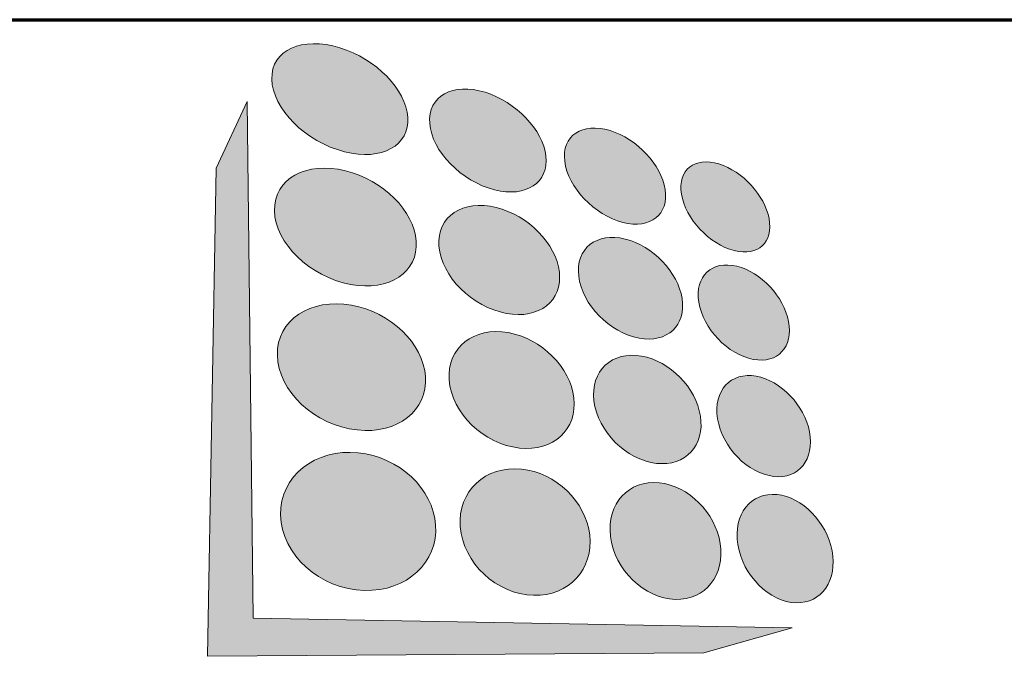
# Model space of a CAD drawing. Header units: millimetres. Extents: x 0 to 2100, y 0 to 1485.
# Tile 81 of 247: x 1120 to 1323, y 333 to 464. Entities that reach past the tile are written whole.
import ezdxf
from ezdxf.enums import TextEntityAlignment as Align

# ---------------------------------------------------------------- set-up
doc = ezdxf.new("R2010")
doc.units = ezdxf.units.MM
doc.header["$LTSCALE"] = 5
doc.layers.get('0').update_dxf_attribs({"lineweight": 25})
for name, color, linetype, lineweight in [('Ebene 1', 7, 'Continuous', 25), ('Schraffur (ISO)', 7, 'Continuous', 18), ('Titel (ISO)', 7, 'Continuous', 50)]:
    doc.layers.add(name, color=color, linetype=linetype, lineweight=lineweight)
doc.styles.add('Notiztext (DIN)', font='isocpeur.ttf')
doc.styles.add('Textstil13', font='isocpeur.ttf')
doc.styles.add('Textstil14', font='isocpeur.ttf')
doc.styles.add('Textstil19', font='isocpeur.ttf')

# ---------------------------------------------------------------- blocks, each defined once
blk = doc.blocks.new('Schriftfelder LEDitgo')
at = {"layer": 'Schraffur (ISO)', "true_color": 0x006cdb}
h = blk.add_hatch(color=152, dxfattribs=at)
edge = h.paths.add_edge_path()
edge.add_spline(control_points=[(169.266, 178.631), (169.346, 177.468), (168.201, 176.814), (166.654, 177.206)], knot_values=[1, 1, 1, 1, 2, 2, 2, 2], degree=3, periodic=0)
edge.add_spline(control_points=[(166.654, 177.206), (165.046, 177.614), (163.673, 178.975), (163.648, 180.207)], knot_values=[2, 2, 2, 2, 3, 3, 3, 3], degree=3, periodic=0)
edge.add_spline(control_points=[(163.648, 180.207), (163.623, 181.413), (164.907, 181.973), (166.46, 181.498)], knot_values=[3, 3, 3, 3, 4, 4, 4, 4], degree=3, periodic=0)
edge.add_spline(control_points=[(166.46, 181.498), (167.954, 181.04), (169.188, 179.772), (169.266, 178.631)], knot_values=[0, 0, 0, 0, 1, 1, 1, 1], degree=3, periodic=0)
h = blk.add_hatch(color=152, dxfattribs=at)
edge = h.paths.add_edge_path()
edge.add_spline(control_points=[(174.967, 177.032), (175.093, 175.939), (174.162, 175.301), (172.843, 175.636)], knot_values=[1, 1, 1, 1, 2, 2, 2, 2], degree=3, periodic=0)
edge.add_spline(control_points=[(172.843, 175.636), (171.475, 175.983), (170.256, 177.226), (170.169, 178.378)], knot_values=[2, 2, 2, 2, 3, 3, 3, 3], degree=3, periodic=0)
edge.add_spline(control_points=[(170.169, 178.378), (170.083, 179.508), (171.127, 180.068), (172.454, 179.661)], knot_values=[3, 3, 3, 3, 4, 4, 4, 4], degree=3, periodic=0)
edge.add_spline(control_points=[(172.454, 179.661), (173.737, 179.268), (174.843, 178.104), (174.967, 177.032)], knot_values=[0, 0, 0, 0, 1, 1, 1, 1], degree=3, periodic=0)
at = {"layer": 'Schraffur (ISO)', "true_color": 0x666666}
blk.add_hatch(color=251, dxfattribs=at).paths.add_polyline_path([(162.633, 179.279), (161.347, 176.529), (160.99, 156.385), (181.491, 156.527), (185.134, 157.563), (162.883, 157.956)])
at = {"layer": 'Schraffur (ISO)', "true_color": 0x006cdb}
h = blk.add_hatch(color=152, dxfattribs=at)
edge = h.paths.add_edge_path()
edge.add_spline(control_points=[(179.889, 175.651), (180.049, 174.622), (179.285, 174.002), (178.147, 174.291)], knot_values=[1, 1, 1, 1, 2, 2, 2, 2], degree=3, periodic=0)
edge.add_spline(control_points=[(178.147, 174.291), (176.969, 174.59), (175.875, 175.732), (175.743, 176.814)], knot_values=[2, 2, 2, 2, 3, 3, 3, 3], degree=3, periodic=0)
edge.add_spline(control_points=[(175.743, 176.814), (175.613, 177.878), (176.469, 178.431), (177.618, 178.079)], knot_values=[3, 3, 3, 3, 4, 4, 4, 4], degree=3, periodic=0)
edge.add_spline(control_points=[(177.618, 178.079), (178.731, 177.739), (179.732, 176.663), (179.889, 175.651)], knot_values=[0, 0, 0, 0, 1, 1, 1, 1], degree=3, periodic=0)
h = blk.add_hatch(color=152, dxfattribs=at)
edge = h.paths.add_edge_path()
edge.add_spline(control_points=[(184.181, 174.447), (184.365, 173.475), (183.734, 172.874), (182.742, 173.125)], knot_values=[1, 1, 1, 1, 2, 2, 2, 2], degree=3, periodic=0)
edge.add_spline(control_points=[(182.742, 173.125), (181.717, 173.385), (180.727, 174.442), (180.563, 175.462)], knot_values=[2, 2, 2, 2, 3, 3, 3, 3], degree=3, periodic=0)
edge.add_spline(control_points=[(180.563, 175.462), (180.401, 176.465), (181.109, 177.01), (182.113, 176.702)], knot_values=[3, 3, 3, 3, 4, 4, 4, 4], degree=3, periodic=0)
edge.add_spline(control_points=[(182.113, 176.702), (183.086, 176.404), (183.999, 175.404), (184.181, 174.447)], knot_values=[0, 0, 0, 0, 1, 1, 1, 1], degree=3, periodic=0)
at = {"layer": 'Schraffur (ISO)', "true_color": 0xffa901}
h = blk.add_hatch(color=40, dxfattribs=at)
edge = h.paths.add_edge_path()
edge.add_spline(control_points=[(169.615, 173.515), (169.702, 172.246), (168.513, 171.432), (166.901, 171.732)], knot_values=[1, 1, 1, 1, 2, 2, 2, 2], degree=3, periodic=0)
edge.add_spline(control_points=[(166.901, 171.732), (165.222, 172.045), (163.785, 173.427), (163.758, 174.779)], knot_values=[2, 2, 2, 2, 3, 3, 3, 3], degree=3, periodic=0)
edge.add_spline(control_points=[(163.758, 174.779), (163.731, 176.101), (165.07, 176.819), (166.689, 176.424)], knot_values=[3, 3, 3, 3, 4, 4, 4, 4], degree=3, periodic=0)
edge.add_spline(control_points=[(166.689, 176.424), (168.245, 176.045), (169.53, 174.759), (169.615, 173.515)], knot_values=[0, 0, 0, 0, 1, 1, 1, 1], degree=3, periodic=0)
h = blk.add_hatch(color=40, dxfattribs=at)
edge = h.paths.add_edge_path()
edge.add_spline(control_points=[(175.522, 172.242), (175.658, 171.059), (174.701, 170.281), (173.336, 170.535)], knot_values=[1, 1, 1, 1, 2, 2, 2, 2], degree=3, periodic=0)
edge.add_spline(control_points=[(173.336, 170.535), (171.918, 170.799), (170.649, 172.058), (170.553, 173.313)], knot_values=[2, 2, 2, 2, 3, 3, 3, 3], degree=3, periodic=0)
edge.add_spline(control_points=[(170.553, 173.313), (170.46, 174.543), (171.539, 175.241), (172.913, 174.905)], knot_values=[3, 3, 3, 3, 4, 4, 4, 4], degree=3, periodic=0)
edge.add_spline(control_points=[(172.913, 174.905), (174.24, 174.582), (175.387, 173.402), (175.522, 172.242)], knot_values=[0, 0, 0, 0, 1, 1, 1, 1], degree=3, periodic=0)
at = {"layer": 'Schraffur (ISO)', "true_color": 0x006cdb}
h = blk.add_hatch(color=152, dxfattribs=at)
edge = h.paths.add_edge_path()
edge.add_spline(control_points=[(180.59, 171.149), (180.762, 170.04), (179.984, 169.298), (178.812, 169.516)], knot_values=[1, 1, 1, 1, 2, 2, 2, 2], degree=3, periodic=0)
edge.add_spline(control_points=[(178.812, 169.516), (177.599, 169.742), (176.465, 170.897), (176.322, 172.069)], knot_values=[2, 2, 2, 2, 3, 3, 3, 3], degree=3, periodic=0)
edge.add_spline(control_points=[(176.322, 172.069), (176.182, 173.219), (177.059, 173.894), (178.242, 173.605)], knot_values=[3, 3, 3, 3, 4, 4, 4, 4], degree=3, periodic=0)
edge.add_spline(control_points=[(178.242, 173.605), (179.386, 173.326), (180.42, 172.237), (180.59, 171.149)], knot_values=[0, 0, 0, 0, 1, 1, 1, 1], degree=3, periodic=0)
h = blk.add_hatch(color=152, dxfattribs=at)
edge = h.paths.add_edge_path()
edge.add_spline(control_points=[(184.987, 170.2), (185.185, 169.158), (184.547, 168.449), (183.531, 168.638)], knot_values=[1, 1, 1, 1, 2, 2, 2, 2], degree=3, periodic=0)
edge.add_spline(control_points=[(183.531, 168.638), (182.481, 168.833), (181.458, 169.901), (181.282, 171)], knot_values=[2, 2, 2, 2, 3, 3, 3, 3], degree=3, periodic=0)
edge.add_spline(control_points=[(181.282, 171), (181.108, 172.079), (181.827, 172.731), (182.855, 172.48)], knot_values=[3, 3, 3, 3, 4, 4, 4, 4], degree=3, periodic=0)
edge.add_spline(control_points=[(182.855, 172.48), (183.852, 172.236), (184.792, 171.226), (184.987, 170.2)], knot_values=[0, 0, 0, 0, 1, 1, 1, 1], degree=3, periodic=0)
at = {"layer": 'Schraffur (ISO)', "true_color": 0xffa901}
h = blk.add_hatch(color=40, dxfattribs=at)
edge = h.paths.add_edge_path()
edge.add_spline(control_points=[(169.997, 167.928), (170.091, 166.54), (168.857, 165.537), (167.174, 165.725)], knot_values=[1, 1, 1, 1, 2, 2, 2, 2], degree=3, periodic=0)
edge.add_spline(control_points=[(167.174, 165.725), (165.416, 165.921), (163.909, 167.32), (163.879, 168.811)], knot_values=[2, 2, 2, 2, 3, 3, 3, 3], degree=3, periodic=0)
edge.add_spline(control_points=[(163.879, 168.811), (163.849, 170.266), (165.25, 171.173), (166.94, 170.876)], knot_values=[3, 3, 3, 3, 4, 4, 4, 4], degree=3, periodic=0)
edge.add_spline(control_points=[(166.94, 170.876), (168.563, 170.592), (169.904, 169.288), (169.997, 167.928)], knot_values=[0, 0, 0, 0, 1, 1, 1, 1], degree=3, periodic=0)
at = {"layer": 'Schraffur (ISO)', "true_color": 0x006cdb}
h = blk.add_hatch(color=152, dxfattribs=at)
edge = h.paths.add_edge_path()
edge.add_spline(control_points=[(176.123, 167.046), (176.272, 165.759), (175.287, 164.821), (173.872, 164.979)], knot_values=[1, 1, 1, 1, 2, 2, 2, 2], degree=3, periodic=0)
edge.add_spline(control_points=[(173.872, 164.979), (172.4, 165.142), (171.077, 166.415), (170.973, 167.788)], knot_values=[2, 2, 2, 2, 3, 3, 3, 3], degree=3, periodic=0)
edge.add_spline(control_points=[(170.973, 167.788), (170.871, 169.132), (171.987, 169.991), (173.413, 169.741)], knot_values=[3, 3, 3, 3, 4, 4, 4, 4], degree=3, periodic=0)
edge.add_spline(control_points=[(173.413, 169.741), (174.785, 169.5), (175.977, 168.307), (176.123, 167.046)], knot_values=[0, 0, 0, 0, 1, 1, 1, 1], degree=3, periodic=0)
at = {"layer": 'Schraffur (ISO)', "true_color": 0xffa901}
h = blk.add_hatch(color=40, dxfattribs=at)
edge = h.paths.add_edge_path()
edge.add_spline(control_points=[(181.346, 166.293), (181.532, 165.095), (180.739, 164.213), (179.533, 164.348)], knot_values=[1, 1, 1, 1, 2, 2, 2, 2], degree=3, periodic=0)
edge.add_spline(control_points=[(179.533, 164.348), (178.282, 164.487), (177.106, 165.654), (176.95, 166.927)], knot_values=[2, 2, 2, 2, 3, 3, 3, 3], degree=3, periodic=0)
edge.add_spline(control_points=[(176.95, 166.927), (176.798, 168.174), (177.697, 168.989), (178.915, 168.774)], knot_values=[3, 3, 3, 3, 4, 4, 4, 4], degree=3, periodic=0)
edge.add_spline(control_points=[(178.915, 168.774), (180.092, 168.568), (181.163, 167.469), (181.346, 166.293)], knot_values=[0, 0, 0, 0, 1, 1, 1, 1], degree=3, periodic=0)
at = {"layer": 'Schraffur (ISO)', "true_color": 0x006cdb}
h = blk.add_hatch(color=152, dxfattribs=at)
edge = h.paths.add_edge_path()
edge.add_spline(control_points=[(185.851, 165.643), (186.064, 164.523), (185.421, 163.692), (184.381, 163.808)], knot_values=[1, 1, 1, 1, 2, 2, 2, 2], degree=3, periodic=0)
edge.add_spline(control_points=[(184.381, 163.808), (183.304, 163.927), (182.247, 165.005), (182.056, 166.19)], knot_values=[2, 2, 2, 2, 3, 3, 3, 3], degree=3, periodic=0)
edge.add_spline(control_points=[(182.056, 166.19), (181.868, 167.354), (182.599, 168.128), (183.653, 167.944)], knot_values=[3, 3, 3, 3, 4, 4, 4, 4], degree=3, periodic=0)
edge.add_spline(control_points=[(183.653, 167.944), (184.673, 167.764), (185.642, 166.745), (185.851, 165.643)], knot_values=[0, 0, 0, 0, 1, 1, 1, 1], degree=3, periodic=0)
h = blk.add_hatch(color=152, dxfattribs=at)
edge = h.paths.add_edge_path()
edge.add_spline(control_points=[(170.415, 161.803), (170.52, 160.276), (169.234, 159.051), (167.473, 159.102)], knot_values=[1, 1, 1, 1, 2, 2, 2, 2], degree=3, periodic=0)
edge.add_spline(control_points=[(167.473, 159.102), (165.631, 159.154), (164.045, 160.567), (164.012, 162.219)], knot_values=[2, 2, 2, 2, 3, 3, 3, 3], degree=3, periodic=0)
edge.add_spline(control_points=[(164.012, 162.219), (163.979, 163.83), (165.447, 164.959), (167.216, 164.783)], knot_values=[3, 3, 3, 3, 4, 4, 4, 4], degree=3, periodic=0)
edge.add_spline(control_points=[(167.216, 164.783), (168.911, 164.613), (170.313, 163.296), (170.415, 161.803)], knot_values=[0, 0, 0, 0, 1, 1, 1, 1], degree=3, periodic=0)
at = {"layer": 'Schraffur (ISO)', "true_color": 0xffa901}
h = blk.add_hatch(color=40, dxfattribs=at)
edge = h.paths.add_edge_path()
edge.add_spline(control_points=[(176.777, 161.39), (176.939, 159.987), (175.927, 158.86), (174.458, 158.902)], knot_values=[1, 1, 1, 1, 2, 2, 2, 2], degree=3, periodic=0)
edge.add_spline(control_points=[(174.458, 158.902), (172.929, 158.946), (171.546, 160.229), (171.432, 161.737)], knot_values=[2, 2, 2, 2, 3, 3, 3, 3], degree=3, periodic=0)
edge.add_spline(control_points=[(171.432, 161.737), (171.32, 163.212), (172.476, 164.258), (173.956, 164.111)], knot_values=[3, 3, 3, 3, 4, 4, 4, 4], degree=3, periodic=0)
edge.add_spline(control_points=[(173.956, 164.111), (175.379, 163.969), (176.618, 162.765), (176.777, 161.39)], knot_values=[0, 0, 0, 0, 1, 1, 1, 1], degree=3, periodic=0)
h = blk.add_hatch(color=40, dxfattribs=at)
edge = h.paths.add_edge_path()
edge.add_spline(control_points=[(182.163, 161.04), (182.365, 159.742), (181.558, 158.699), (180.316, 158.735)], knot_values=[1, 1, 1, 1, 2, 2, 2, 2], degree=3, periodic=0)
edge.add_spline(control_points=[(180.316, 158.735), (179.025, 158.771), (177.802, 159.948), (177.633, 161.334)], knot_values=[2, 2, 2, 2, 3, 3, 3, 3], degree=3, periodic=0)
edge.add_spline(control_points=[(177.633, 161.334), (177.467, 162.693), (178.389, 163.668), (179.645, 163.544)], knot_values=[3, 3, 3, 3, 4, 4, 4, 4], degree=3, periodic=0)
edge.add_spline(control_points=[(179.645, 163.544), (180.857, 163.423), (181.965, 162.314), (182.163, 161.04)], knot_values=[0, 0, 0, 0, 1, 1, 1, 1], degree=3, periodic=0)
at = {"layer": 'Schraffur (ISO)', "true_color": 0x006cdb}
h = blk.add_hatch(color=152, dxfattribs=at)
edge = h.paths.add_edge_path()
edge.add_spline(control_points=[(186.782, 160.741), (187.01, 159.533), (186.362, 158.562), (185.298, 158.593)], knot_values=[1, 1, 1, 1, 2, 2, 2, 2], degree=3, periodic=0)
edge.add_spline(control_points=[(185.298, 158.593), (184.194, 158.624), (183.1, 159.709), (182.894, 160.993)], knot_values=[2, 2, 2, 2, 3, 3, 3, 3], degree=3, periodic=0)
edge.add_spline(control_points=[(182.894, 160.993), (182.69, 162.253), (183.432, 163.166), (184.512, 163.058)], knot_values=[3, 3, 3, 3, 4, 4, 4, 4], degree=3, periodic=0)
edge.add_spline(control_points=[(184.512, 163.058), (185.556, 162.954), (186.556, 161.926), (186.782, 160.741)], knot_values=[0, 0, 0, 0, 1, 1, 1, 1], degree=3, periodic=0)
at = {"lineweight": 70}
blk.add_line((149.283, 182.656), (339.283, 182.656), dxfattribs=at)
at = {"layer": 'Ebene 1', "color": 7, "linetype": 'Continuous', "lineweight": 5}
for p, q in [((162.633, 179.279), (161.347, 176.529)), ((162.883, 157.956), (162.633, 179.279)), ((161.347, 176.529), (160.99, 156.385)), ((185.134, 157.563), (162.883, 157.956)), ((181.491, 156.527), (185.134, 157.563)), ((160.99, 156.385), (181.491, 156.527))]:
    blk.add_line(p, q, dxfattribs=at)
for points in [[(163.648, 180.207), (163.623, 181.413), (164.907, 181.973), (166.46, 181.498)], [(166.46, 181.498), (167.954, 181.04), (169.188, 179.772), (169.266, 178.631)], [(166.654, 177.206), (165.046, 177.614), (163.673, 178.975), (163.648, 180.207)], [(170.169, 178.378), (170.083, 179.508), (171.127, 180.068), (172.454, 179.661)], [(172.454, 179.661), (173.737, 179.268), (174.843, 178.104), (174.967, 177.032)], [(169.266, 178.631), (169.346, 177.468), (168.201, 176.814), (166.654, 177.206)], [(172.843, 175.636), (171.475, 175.983), (170.256, 177.226), (170.169, 178.378)], [(175.743, 176.814), (175.613, 177.878), (176.469, 178.431), (177.618, 178.079)], [(177.618, 178.079), (178.731, 177.739), (179.732, 176.663), (179.889, 175.651)], [(174.967, 177.032), (175.093, 175.939), (174.162, 175.301), (172.843, 175.636)], [(180.563, 175.462), (180.401, 176.465), (181.109, 177.01), (182.113, 176.702)], [(163.758, 174.779), (163.731, 176.101), (165.07, 176.819), (166.689, 176.424)], [(178.147, 174.291), (176.969, 174.59), (175.875, 175.732), (175.743, 176.814)], [(182.113, 176.702), (183.086, 176.404), (183.999, 175.404), (184.181, 174.447)], [(166.689, 176.424), (168.245, 176.045), (169.53, 174.759), (169.615, 173.515)], [(179.889, 175.651), (180.049, 174.622), (179.285, 174.002), (178.147, 174.291)], [(170.553, 173.313), (170.46, 174.543), (171.539, 175.241), (172.913, 174.905)], [(182.742, 173.125), (181.717, 173.385), (180.727, 174.442), (180.563, 175.462)], [(172.913, 174.905), (174.24, 174.582), (175.387, 173.402), (175.522, 172.242)], [(166.901, 171.732), (165.222, 172.045), (163.785, 173.427), (163.758, 174.779)], [(184.181, 174.447), (184.365, 173.475), (183.734, 172.874), (182.742, 173.125)], [(176.322, 172.069), (176.182, 173.219), (177.059, 173.894), (178.242, 173.605)], [(178.242, 173.605), (179.386, 173.326), (180.42, 172.237), (180.59, 171.149)], [(169.615, 173.515), (169.702, 172.246), (168.513, 171.432), (166.901, 171.732)], [(173.336, 170.535), (171.918, 170.799), (170.649, 172.058), (170.553, 173.313)], [(181.282, 171), (181.108, 172.079), (181.827, 172.731), (182.855, 172.48)], [(182.855, 172.48), (183.852, 172.236), (184.792, 171.226), (184.987, 170.2)], [(175.522, 172.242), (175.658, 171.059), (174.701, 170.281), (173.336, 170.535)], [(178.812, 169.516), (177.599, 169.742), (176.465, 170.897), (176.322, 172.069)], [(163.879, 168.811), (163.849, 170.266), (165.25, 171.173), (166.94, 170.876)], [(166.94, 170.876), (168.563, 170.592), (169.904, 169.288), (169.997, 167.928)], [(180.59, 171.149), (180.762, 170.04), (179.984, 169.298), (178.812, 169.516)], [(183.531, 168.638), (182.481, 168.833), (181.458, 169.901), (181.282, 171)], [(170.973, 167.788), (170.871, 169.132), (171.987, 169.991), (173.413, 169.741)], [(184.987, 170.2), (185.185, 169.158), (184.547, 168.449), (183.531, 168.638)], [(173.413, 169.741), (174.785, 169.5), (175.977, 168.307), (176.123, 167.046)], [(167.174, 165.725), (165.416, 165.921), (163.909, 167.32), (163.879, 168.811)], [(176.95, 166.927), (176.798, 168.174), (177.697, 168.989), (178.915, 168.774)], [(178.915, 168.774), (180.092, 168.568), (181.163, 167.469), (181.346, 166.293)], [(169.997, 167.928), (170.091, 166.54), (168.857, 165.537), (167.174, 165.725)], [(182.056, 166.19), (181.868, 167.354), (182.599, 168.128), (183.653, 167.944)], [(183.653, 167.944), (184.673, 167.764), (185.642, 166.745), (185.851, 165.643)], [(173.872, 164.979), (172.4, 165.142), (171.077, 166.415), (170.973, 167.788)], [(176.123, 167.046), (176.272, 165.759), (175.287, 164.821), (173.872, 164.979)], [(179.533, 164.348), (178.282, 164.487), (177.106, 165.654), (176.95, 166.927)], [(181.346, 166.293), (181.532, 165.095), (180.739, 164.213), (179.533, 164.348)], [(184.381, 163.808), (183.304, 163.927), (182.247, 165.005), (182.056, 166.19)], [(185.851, 165.643), (186.064, 164.523), (185.421, 163.692), (184.381, 163.808)], [(164.012, 162.219), (163.979, 163.83), (165.447, 164.959), (167.216, 164.783)], [(167.216, 164.783), (168.911, 164.613), (170.313, 163.296), (170.415, 161.803)], [(171.432, 161.737), (171.32, 163.212), (172.476, 164.258), (173.956, 164.111)], [(173.956, 164.111), (175.379, 163.969), (176.618, 162.765), (176.777, 161.39)], [(177.633, 161.334), (177.467, 162.693), (178.389, 163.668), (179.645, 163.544)], [(179.645, 163.544), (180.857, 163.423), (181.965, 162.314), (182.163, 161.04)], [(182.894, 160.993), (182.69, 162.253), (183.432, 163.166), (184.512, 163.058)], [(184.512, 163.058), (185.556, 162.954), (186.556, 161.926), (186.782, 160.741)], [(167.473, 159.102), (165.631, 159.154), (164.045, 160.567), (164.012, 162.219)], [(170.415, 161.803), (170.52, 160.276), (169.234, 159.051), (167.473, 159.102)], [(174.458, 158.902), (172.929, 158.946), (171.546, 160.229), (171.432, 161.737)], [(176.777, 161.39), (176.939, 159.987), (175.927, 158.86), (174.458, 158.902)], [(180.316, 158.735), (179.025, 158.771), (177.802, 159.948), (177.633, 161.334)], [(182.163, 161.04), (182.365, 159.742), (181.558, 158.699), (180.316, 158.735)], [(185.298, 158.593), (184.194, 158.624), (183.1, 159.709), (182.894, 160.993)], [(186.782, 160.741), (187.01, 159.533), (186.362, 158.562), (185.298, 158.593)]]:
    blk.add_open_spline(points, degree=3, dxfattribs=at)
at = {"layer": 'Titel (ISO)'}
for tag, height, style, p in [('Werkstoff-Bezeichung_/_Material_Designation', 3.5, 'Notiztext (DIN)', (241.756, 178.156)), ('Werkstoff-Nr._/_Material_no.', 3.5, 'Notiztext (DIN)', (241.756, 167.492)), ('weitere_Spez._/_Add._Spec.', 3.5, 'Notiztext (DIN)', (291.019, 167.492)), ('Rohmaterial_/_Raw_Material', 3.5, 'Notiztext (DIN)', (293.752, 158.128)), ('Zusätzlicher_Titel_^MSuppplementary_title', 3.5, 'Notiztext (DIN)', (229.283, 123.828)), ('Referenz-Nr._/_Refer._no', 2.5, 'Textstil14', (150.283, 107.828))]:
    blk.add_attdef(tag, text='', height=height, dxfattribs=dict(at, style=style)).set_placement(p, align=Align.TOP_LEFT)
for tag, p, height, style in [('MASSE\\P2;_001', (241.406, 154.628), 3.5, 'Notiztext (DIN)'), ('VOLUMEN\\P3;_001', (266.99, 155.128), 2.5, 'Textstil14'), ('ERSTELLUNGSDATUM_001', (279.392, 149.578), 2.5, 'Textstil14'), ('KONSTRUKTEUR_001', (306.933, 149.585), 2.486, 'Textstil19'), ('BEZEICHNUNG_001', (228.783, 127.328), 5, 'Textstil13'), ('Anfänglicher_Ansichtsmaßstab_001', (176.095, 127.328), 3.5, 'Notiztext (DIN)'), ('PROJEKT_001', (155.708, 127.328), 3.5, 'Notiztext (DIN)'), ('Blattnummer_001', (328.033, 102.828), 5, 'Textstil13'), ('BAUTEILNUMMER_001', (203.933, 104.328), 3.5, 'Notiztext (DIN)'), ('REVISIONSNUMMER_001', (309.783, 102.828), 5, 'Textstil13'), ('Blattgröße_001', (193.32, 101.828), 3.5, 'Notiztext (DIN)')]:
    blk.add_attdef(tag, p, '', height=height, dxfattribs=dict(at, style=style))
for tag, height, style, p in [('KONTROLLDATUM', 2.5, 'Textstil14', (279.642, 145.828)), ('KONTROLLIERT_VON', 2.5, 'Textstil14', (307.181, 145.828)), ('GENEHM.DAT._KONSTR.', 2.486, 'Textstil19', (279.642, 140.828)), ('KONSTR._GEN._VON', 2.486, 'Textstil19', (307.181, 140.828))]:
    blk.add_attdef(tag, text='', height=height, dxfattribs=dict(at, style=style)).set_placement(p, align=Align.MIDDLE_LEFT)
at = {"layer": 'Titel (ISO)', "style": 'Notiztext (DIN)'}
for tag, p in [('Tolerierung_/_Tolerancing', (169.283, 118.828)), ('Allg._Toleranz_/_Gen._tol.', (208.32, 118.828))]:
    blk.add_attdef(tag, text='', height=3.5, dxfattribs=at).set_placement(p, align=Align.TOP_CENTER)

msp = doc.modelspace()

# ---------------------------------------------------------------- block references
at = {"xscale": 5, "yscale": 5, "zscale": 5}
msp.add_blockref('Schriftfelder LEDitgo', (353.5874, -449.1403), dxfattribs=at)

doc.saveas('drawing.dxf')
